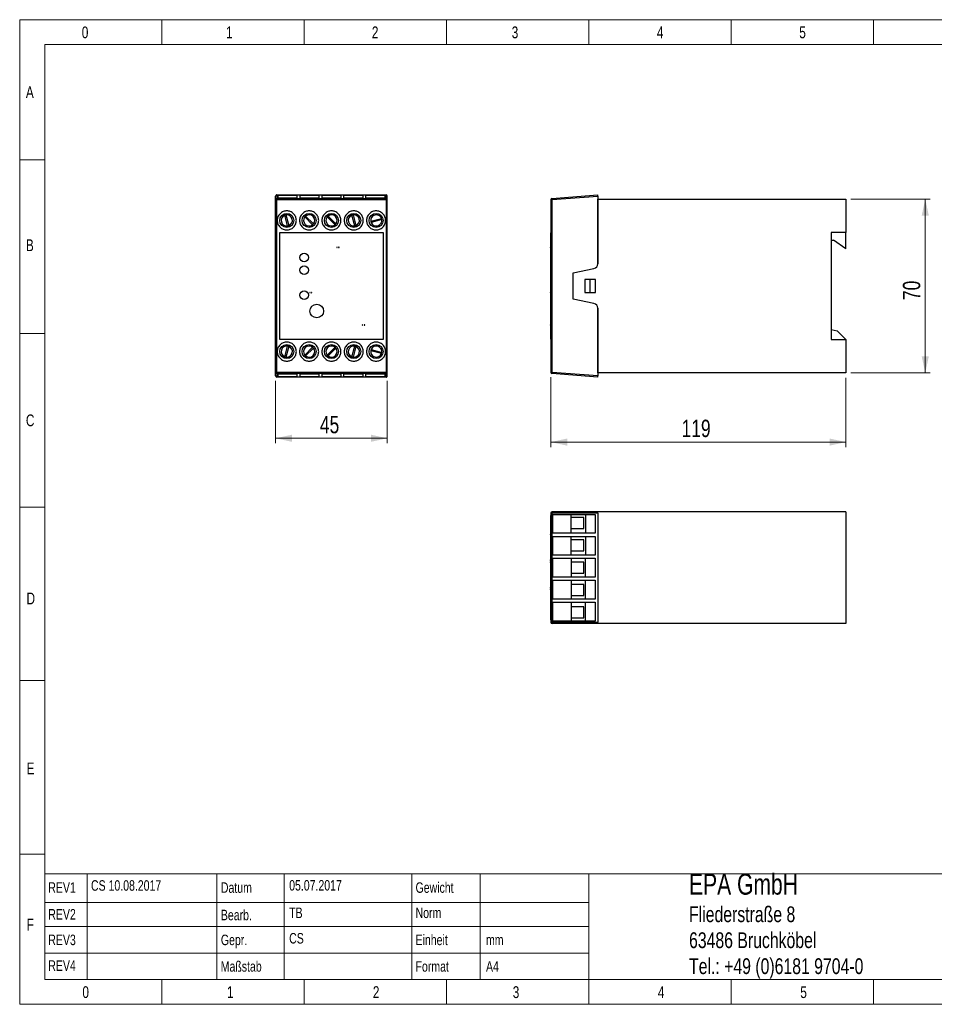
# Model space of a CAD drawing. Header units: millimetres. Extents: x 5 to 292, y 5 to 204.
# Tile 1 of 2: x 5 to 190, y 5 to 204. Entities that reach past the tile are written whole.
import ezdxf

# ---------------------------------------------------------------- set-up
doc = ezdxf.new("R2010")
doc.units = ezdxf.units.MM
doc.styles.add('SLDTEXTSTYLE0', font='TXT', dxfattribs={"width": 0.75})
doc.dimstyles.new('SLDDIMSTYLE0', dxfattribs={"dimtxt": 3.5, "dimasz": 3.302, "dimexe": 0, "dimexo": 0.0625, "dimgap": 0.875, "dimtad": 1, "dimlfac": 2, "dimrnd": 1e-09, "dimzin": 12, "dimdsep": 46, "dimtxsty": 'SLDTEXTSTYLE0', "dimsah": 1, "dimcen": 0.09, "dimadec": 0, "dimazin": 3, "dimtfac": 1, "dimtofl": 0, "dimtmove": 0, "dimatfit": 3, "dimfxl": 1, "dimfrac": 2, "dimtolj": 1, "dimtzin": 12, "dimarcsym": 0})

# ---------------------------------------------------------------- blocks, each defined once
blk = doc.blocks.new('SW_NOTE_0')
at = {"color": 0, "linetype": 'Continuous', "lineweight": 0, "attachment_point": 1, "style": 'SLDTEXTSTYLE0'}
for s, insert, char_height in [('EPA GmbH', (0, 5.46), 4.233), ('Fliederstraße 8', (0, -1.14), 3.175), ('63486 Bruchköbel', (0, -6.37), 3.175), ('Tel.: +49 (0)6181 9704-0', (0, -11.61), 3.175)]:
    blk.add_mtext(s, dxfattribs=dict(at, insert=insert, char_height=char_height))
blk = doc.blocks.new('_D')
at = {"color": 7, "linetype": 'Continuous', "lineweight": 18}
for p, q in [((112.49, 131.75), (112.49, 117.69)), ((171.99, 131.67), (171.99, 117.69)), ((112.49, 118.69), (171.99, 118.69))]:
    blk.add_line(p, q, dxfattribs=at)
for points in [[(112.49, 118.69), (115.8, 117.97), (115.8, 119.41)], [(171.99, 118.69), (168.69, 119.41), (168.69, 117.97)]]:
    blk.add_solid(points, dxfattribs=at)
at = {"color": 7, "linetype": 'Continuous', "lineweight": 18, "insert": (138.86, 123.2), "char_height": 3.5, "attachment_point": 1, "style": 'SLDTEXTSTYLE0'}
blk.add_mtext('119', dxfattribs=at)
blk = doc.blocks.new('_D_1')
at = {"color": 7, "linetype": 'Continuous', "lineweight": 18}
for p, q in [((172.99, 167.67), (188.99, 167.67)), ((187.99, 167.67), (187.99, 132.67)), ((172.99, 132.67), (188.99, 132.67))]:
    blk.add_line(p, q, dxfattribs=at)
for points in [[(187.99, 167.67), (187.27, 164.37), (188.71, 164.37)], [(187.99, 132.67), (188.71, 135.97), (187.27, 135.97)]]:
    blk.add_solid(points, dxfattribs=at)
at = {"color": 7, "linetype": 'Continuous', "lineweight": 18, "insert": (183.48, 147.33), "char_height": 3.5, "attachment_point": 1, "rotation": 90, "style": 'SLDTEXTSTYLE0'}
blk.add_mtext('70', dxfattribs=at)
blk = doc.blocks.new('_D_3')
at = {"color": 7, "linetype": 'Continuous', "lineweight": 18}
for p, q in [((57.02, 131.04), (57.02, 118.46)), ((79.52, 131.04), (79.52, 118.46)), ((57.02, 119.46), (79.52, 119.46))]:
    blk.add_line(p, q, dxfattribs=at)
for points in [[(57.02, 119.46), (60.32, 118.74), (60.32, 120.18)], [(79.52, 119.46), (76.22, 120.18), (76.22, 118.74)]]:
    blk.add_solid(points, dxfattribs=at)
at = {"color": 7, "linetype": 'Continuous', "lineweight": 18, "insert": (65.94, 123.97), "char_height": 3.5, "attachment_point": 1, "style": 'SLDTEXTSTYLE0'}
blk.add_mtext('45', dxfattribs=at)

msp = doc.modelspace()

# ---------------------------------------------------------------- linework, layer by layer
at = {"color": 8, "linetype": 'Continuous', "lineweight": 18}
for p, q in [((5.4194, 5.3041), (5.4194, 203.8748)), ((5.4194, 203.8748), (292.3637, 203.8748)), ((34.0637, 203.8748), (34.0637, 198.8748)), ((62.7637, 203.8748), (62.7637, 198.8748)), ((91.4637, 203.8748), (91.4637, 198.8748)), ((120.1637, 203.8748), (120.1637, 198.8748)), ((148.8915, 203.8748), (148.8915, 198.8748)), ((177.5637, 203.8748), (177.5637, 198.8748)), ((10.4861, 10.3041), (10.4861, 198.8748)), ((10.4861, 198.8748), (287.2969, 198.8748)), ((5.4194, 175.5943), (10.4861, 175.5943)), ((5.4194, 140.5943), (10.4861, 140.5943)), ((5.4194, 105.5943), (10.4861, 105.5943)), ((5.4194, 70.5943), (10.4861, 70.5943)), ((5.4194, 35.5943), (10.4861, 35.5943)), ((10.4861, 31.6276), (287.2969, 31.6276)), ((19.0234, 31.6276), (19.0234, 10.3041)), ((45.1659, 31.6276), (45.1659, 10.3041)), ((58.7453, 31.6276), (58.7453, 10.3041)), ((84.4797, 31.6276), (84.4797, 10.3041)), ((98.252, 10.3041), (98.252, 31.6276)), ((120.1637, 31.6276), (120.1637, 10.3041)), ((10.4861, 25.8589), (84.4797, 25.8589)), ((84.4797, 25.8589), (120.1637, 25.8589)), ((10.4861, 20.9659), (84.4797, 20.9659)), ((84.4797, 20.9659), (120.1637, 20.9659)), ((10.4861, 15.6168), (84.4797, 15.6168)), ((84.4797, 15.6168), (120.1637, 15.6168)), ((10.4861, 10.3041), (287.2969, 10.3041)), ((34.0637, 10.3041), (34.0637, 5.3041)), ((62.7637, 10.3041), (62.7637, 5.3041)), ((91.4637, 10.3041), (91.4637, 5.3041)), ((120.1637, 10.3041), (120.1637, 5.3041)), ((148.8915, 10.3041), (148.8915, 5.3041)), ((177.5637, 10.3041), (177.5637, 5.3041)), ((5.4194, 5.3041), (292.3637, 5.3041))]:
    msp.add_line(p, q, dxfattribs=at)
at = {"color": 7, "linetype": 'Continuous', "lineweight": 25}
for p, q in [((57.0209, 167.5872), (57.0209, 168.2931)), ((57.271, 167.5872), (57.0209, 167.5872)), ((57.0209, 132.7505), (57.0209, 167.5872)), ((57.271, 168.5438), (57.271, 167.8364)), ((57.271, 168.5438), (79.271, 168.5438)), ((57.271, 167.8364), (57.271, 167.5872)), ((57.271, 167.8364), (79.271, 167.8364)), ((57.271, 167.5872), (79.271, 167.5872)), ((57.271, 132.7505), (57.271, 167.5872)), ((57.521, 168.5025), (61.3209, 168.5025)), ((57.521, 167.8523), (57.521, 168.5025)), ((61.3209, 167.8523), (57.521, 167.8523)), ((61.3209, 168.5025), (61.3209, 167.8523)), ((61.9459, 168.5025), (65.746, 168.5025)), ((61.9459, 167.8523), (61.9459, 168.5025)), ((65.746, 167.8523), (61.9459, 167.8523)), ((65.746, 168.5025), (65.746, 167.8523)), ((66.371, 168.5025), (70.171, 168.5025)), ((66.371, 167.8523), (66.371, 168.5025)), ((70.171, 167.8523), (66.371, 167.8523)), ((70.171, 168.5025), (70.171, 167.8523)), ((70.7959, 168.5025), (74.5959, 168.5025)), ((70.7959, 167.8523), (70.7959, 168.5025)), ((74.5959, 167.8523), (70.7959, 167.8523)), ((74.5959, 168.5025), (74.5959, 167.8523)), ((75.221, 168.5025), (79.021, 168.5025)), ((75.221, 167.8523), (75.221, 168.5025)), ((79.021, 167.8523), (75.221, 167.8523)), ((79.021, 168.5025), (79.021, 167.8523)), ((79.271, 167.8364), (79.271, 168.5438)), ((79.271, 167.5872), (79.271, 167.8364)), ((79.271, 167.5872), (79.271, 132.7505)), ((79.521, 167.5872), (79.271, 167.5872)), ((79.521, 167.5872), (79.521, 168.2931)), ((79.521, 132.7505), (79.521, 167.5872)), ((112.7438, 167.5872), (112.4938, 167.5872)), ((112.4938, 167.5872), (112.4938, 132.7505)), ((112.7248, 167.8364), (121.9938, 168.5438)), ((112.7438, 167.5872), (121.9938, 168.2931)), ((112.7438, 132.7505), (112.7438, 167.5872)), ((121.9938, 168.2931), (121.9938, 168.5438)), ((121.9938, 168.2931), (121.9938, 154.6636)), ((121.9938, 154.6636), (121.9938, 167.6688)), ((121.9938, 167.6688), (171.9938, 167.6688)), ((171.9938, 167.6688), (171.9938, 160.9688)), ((59.4436, 162.2815), (58.865, 164.4414)), ((59.1065, 164.5061), (59.685, 162.3462)), ((64.4733, 162.5149), (62.8922, 164.096)), ((63.069, 164.2728), (64.6501, 162.6917)), ((68.9945, 162.5149), (67.4135, 164.096)), ((67.5901, 164.2728), (69.1713, 162.6917)), ((72.9561, 162.2815), (72.3776, 164.4414)), ((72.6191, 164.5061), (73.1976, 162.3462)), ((76.1894, 163.2298), (78.3516, 163.7996)), ((78.4154, 163.5579), (76.2532, 162.988)), ((57.771, 160.9188), (57.771, 139.4188)), ((78.771, 160.9188), (57.771, 160.9188)), ((78.771, 139.4188), (78.771, 160.9188)), ((112.4764, 139.4188), (112.4764, 160.9188)), ((168.9938, 160.9688), (168.9938, 139.3688)), ((171.9938, 160.9688), (168.9938, 160.9688)), ((171.9938, 157.6688), (171.9938, 160.9688)), ((168.9938, 159.4188), (169.4938, 159.4188)), ((171.9938, 157.6688), (169.4938, 159.4188)), ((69.3289, 157.9738), (69.3289, 157.9002)), ((69.4275, 157.9738), (69.3289, 157.9738)), ((69.3289, 157.9002), (69.4275, 157.9002)), ((69.4275, 157.9002), (69.4275, 157.9738)), ((69.7241, 157.9738), (69.7241, 157.9002)), ((69.8259, 157.9738), (69.7241, 157.9738)), ((69.7241, 157.9002), (69.8259, 157.9002)), ((69.8259, 157.9002), (69.8259, 157.9738)), ((112.4664, 157.9002), (112.4664, 157.9738)), ((112.4764, 156.7938), (112.4714, 156.7938)), ((112.4714, 155.9188), (112.4714, 156.7938)), ((112.4714, 155.0438), (112.4714, 155.9188)), ((112.4714, 155.0438), (112.4764, 155.0438)), ((112.4764, 154.2438), (112.4714, 154.2438)), ((112.4714, 153.3688), (112.4714, 154.2438)), ((112.4714, 152.4938), (112.4714, 153.3688)), ((116.9938, 152.8438), (121.1899, 153.6831)), ((112.4714, 152.4938), (112.4764, 152.4938)), ((116.9938, 147.4938), (116.9938, 152.8438)), ((121.4938, 151.4938), (119.3438, 151.4938)), ((119.3438, 151.4938), (119.3438, 148.8438)), ((120.4188, 148.8438), (120.4188, 151.4938)), ((121.4938, 148.8438), (121.4938, 151.4938)), ((112.4764, 149.1938), (112.4714, 149.1938)), ((112.4714, 148.3188), (112.4714, 149.1938)), ((63.903, 148.889), (63.903, 148.8153)), ((63.992, 148.889), (63.903, 148.889)), ((63.903, 148.8153), (63.992, 148.8153)), ((63.992, 148.8153), (63.992, 148.889)), ((64.26, 148.889), (64.26, 148.8153)), ((64.3492, 148.889), (64.26, 148.889)), ((64.26, 148.8153), (64.3492, 148.8153)), ((64.3492, 148.8153), (64.3492, 148.889)), ((112.4664, 148.8153), (112.4664, 148.889)), ((112.4714, 147.4438), (112.4714, 148.3188)), ((112.4714, 147.4438), (112.4764, 147.4438)), ((121.1899, 146.6546), (116.9938, 147.4938)), ((119.3438, 148.8438), (121.4938, 148.8438)), ((112.4764, 146.4938), (112.4714, 146.4938)), ((112.4714, 145.1188), (112.4714, 146.4938)), ((112.4714, 143.7438), (112.4714, 145.1188)), ((121.9938, 132.6688), (121.9938, 145.674)), ((121.9938, 145.674), (121.9938, 132.0446)), ((112.4714, 143.7438), (112.4764, 143.7438)), ((74.484, 142.3327), (74.484, 142.259)), ((74.5439, 142.3327), (74.484, 142.3327)), ((74.484, 142.259), (74.5439, 142.259)), ((74.8785, 142.3327), (74.8785, 142.259)), ((74.9792, 142.3327), (74.8785, 142.3327)), ((74.8785, 142.259), (74.9792, 142.259)), ((74.9792, 142.259), (74.9792, 142.3327)), ((112.4664, 142.259), (112.4664, 142.3327)), ((112.4829, 142.3327), (112.4664, 142.3327)), ((112.4664, 142.259), (112.4829, 142.259)), ((112.4829, 142.259), (112.4829, 142.3327)), ((168.9938, 141.3688), (170.207, 141.1011)), ((170.207, 141.1011), (171.9938, 139.3688)), ((57.771, 139.4188), (78.771, 139.4188)), ((168.9938, 139.3688), (171.9938, 139.3688)), ((171.9938, 139.3688), (171.9938, 132.6688)), ((58.865, 135.8962), (59.4436, 138.0561)), ((59.685, 137.9914), (59.1065, 135.8315)), ((62.8922, 136.2416), (64.4733, 137.8227)), ((64.6501, 137.646), (63.069, 136.0649)), ((67.4135, 136.2416), (68.9945, 137.8227)), ((69.1713, 137.646), (67.5901, 136.0649)), ((72.3776, 135.8962), (72.9561, 138.0561)), ((73.1976, 137.9914), (72.6191, 135.8315)), ((78.3516, 136.538), (76.1894, 137.1079)), ((76.2532, 137.3497), (78.4154, 136.7797)), ((57.0209, 132.7505), (57.271, 132.7505)), ((57.0209, 132.0446), (57.0209, 132.7505)), ((79.271, 132.7505), (57.271, 132.7505)), ((57.271, 132.7505), (57.271, 132.5012)), ((79.271, 132.5012), (57.271, 132.5012)), ((57.271, 132.5012), (57.271, 131.7938)), ((79.271, 131.7938), (57.271, 131.7938)), ((57.521, 132.4853), (61.3209, 132.4853)), ((57.521, 131.8351), (57.521, 132.4853)), ((61.3209, 131.8351), (57.521, 131.8351)), ((61.3209, 132.4853), (61.3209, 131.8351)), ((61.9459, 132.4853), (65.746, 132.4853)), ((61.9459, 131.8351), (61.9459, 132.4853)), ((65.746, 131.8351), (61.9459, 131.8351)), ((65.746, 132.4853), (65.746, 131.8351)), ((66.371, 132.4853), (70.171, 132.4853)), ((66.371, 131.8351), (66.371, 132.4853)), ((70.171, 131.8351), (66.371, 131.8351)), ((70.171, 132.4853), (70.171, 131.8351)), ((70.7959, 131.8351), (70.7959, 132.4853)), ((70.7959, 132.4853), (74.5959, 132.4853)), ((74.5959, 131.8351), (70.7959, 131.8351)), ((74.5959, 132.4853), (74.5959, 131.8351)), ((75.221, 131.8351), (75.221, 132.4853)), ((75.221, 132.4853), (79.021, 132.4853)), ((79.021, 131.8351), (75.221, 131.8351)), ((79.021, 132.4853), (79.021, 131.8351)), ((79.271, 132.7505), (79.521, 132.7505)), ((79.271, 132.5012), (79.271, 132.7505)), ((79.271, 131.7938), (79.271, 132.5012)), ((79.521, 132.0446), (79.521, 132.7505)), ((112.4938, 132.7505), (112.7438, 132.7505)), ((121.9938, 131.7938), (112.7248, 132.5012)), ((121.9938, 132.0446), (112.7438, 132.7505)), ((171.9938, 132.6688), (121.9938, 132.6688)), ((121.9938, 131.7938), (121.9938, 132.0446)), ((112.4764, 82.8559), (112.4764, 103.856)), ((112.7248, 104.3559), (112.4938, 104.3559)), ((112.4938, 104.3559), (112.4938, 82.356)), ((121.9938, 104.3559), (112.7248, 104.3559)), ((112.7248, 104.3559), (112.7248, 82.356)), ((121.9938, 104.6059), (112.7438, 104.6059)), ((112.9323, 104.1059), (121.4525, 104.1059)), ((112.9323, 100.3059), (112.9323, 104.1059)), ((116.6253, 100.3059), (116.6253, 104.1059)), ((119.1785, 103.5124), (116.6253, 103.5124)), ((119.1785, 101.2623), (119.1785, 103.5124)), ((119.4938, 104.1059), (119.4938, 100.3059)), ((121.4525, 104.1059), (121.4525, 100.3059)), ((171.9938, 104.6059), (121.9938, 104.6059)), ((121.9938, 104.3559), (121.9938, 104.6059)), ((121.9938, 104.3559), (121.9938, 82.356)), ((171.9938, 104.6059), (171.9938, 82.1059)), ((112.4664, 99.9634), (112.4664, 100.0642)), ((112.4664, 99.569), (112.4829, 99.6679)), ((121.4525, 100.3059), (112.9323, 100.3059)), ((112.9323, 99.6809), (121.4525, 99.6809)), ((112.9323, 95.8809), (112.9323, 99.6809)), ((116.6253, 101.2623), (119.1785, 101.2623)), ((116.6253, 95.8809), (116.6253, 99.6809)), ((119.4938, 99.6809), (119.4938, 95.8809)), ((121.4525, 99.6809), (121.4525, 95.8809)), ((119.1785, 98.9976), (116.6253, 98.9976)), ((119.1785, 96.7475), (119.1785, 98.9976)), ((121.4525, 95.8809), (112.9323, 95.8809)), ((116.6253, 96.7475), (119.1785, 96.7475)), ((112.4664, 94.809), (112.4664, 94.9109)), ((112.4664, 94.4139), (112.4664, 94.5125)), ((112.9323, 95.256), (121.4525, 95.256)), ((112.9323, 91.4559), (112.9323, 95.256)), ((116.6253, 95.256), (116.6253, 91.4559)), ((119.1785, 94.5023), (116.6253, 94.5023)), ((119.1785, 92.2524), (119.1785, 94.5023)), ((119.4938, 91.4559), (119.4938, 95.256)), ((121.4525, 95.256), (121.4525, 91.4559)), ((112.4764, 91.7809), (112.4714, 91.7809)), ((112.4714, 89.0309), (112.4714, 91.7809)), ((121.4525, 91.4559), (112.9323, 91.4559)), ((116.6253, 92.2524), (119.1785, 92.2524)), ((112.4664, 89.345), (112.4664, 89.4341)), ((112.9323, 90.8309), (121.4525, 90.8309)), ((112.9323, 87.0309), (112.9323, 90.8309)), ((116.6253, 90.8309), (116.6253, 87.0309)), ((119.1785, 89.9811), (116.6253, 89.9811)), ((119.1785, 87.7311), (119.1785, 89.9811)), ((119.4938, 87.0309), (119.4938, 90.8309)), ((121.4525, 90.8309), (121.4525, 87.0309)), ((112.4664, 88.9879), (112.4664, 89.077)), ((112.4714, 89.0309), (112.4764, 89.0309)), ((112.4764, 88.7309), (112.4714, 88.7309)), ((112.4714, 86.9809), (112.4714, 88.7309)), ((116.6253, 87.7311), (119.1785, 87.7311)), ((112.4714, 86.9809), (112.4764, 86.9809)), ((121.4525, 87.0309), (112.9323, 87.0309)), ((112.9323, 86.4059), (121.4525, 86.4059)), ((112.9323, 82.606), (112.9323, 86.4059)), ((116.6253, 86.4059), (116.6253, 82.606)), ((119.1785, 85.485), (116.6253, 85.485)), ((119.1785, 83.235), (119.1785, 85.485)), ((119.4938, 82.606), (119.4938, 86.4059)), ((121.4525, 86.4059), (121.4525, 82.606)), ((112.4938, 82.356), (112.7248, 82.356)), ((112.7248, 82.356), (121.9938, 82.356)), ((121.9938, 82.1059), (112.7438, 82.1059)), ((121.4525, 82.606), (112.9323, 82.606)), ((116.6253, 83.235), (119.1785, 83.235)), ((121.9938, 82.1059), (121.9938, 82.356)), ((171.9938, 82.1059), (121.9938, 82.1059))]:
    msp.add_line(p, q, dxfattribs=at)
at = {"color": 7, "linetype": 'Continuous', "lineweight": 25, "flags": 128}
for points in [[(112.7248, 167.8364), (112.7251, 167.8317), (112.7262, 167.8175), (112.728, 167.7944), (112.7303, 167.7634), (112.7332, 167.7257), (112.7365, 167.6826), (112.7401, 167.6358), (112.7438, 167.5872)], [(112.7438, 132.7505), (112.7401, 132.7018), (112.7365, 132.6551), (112.7332, 132.612), (112.7303, 132.5742), (112.728, 132.5432), (112.7262, 132.5201), (112.7251, 132.506), (112.7248, 132.5012)]]:
    msp.add_lwpolyline(points, dxfattribs=at)
at = {"color": 7, "linetype": 'Continuous', "lineweight": 25}
for centre, radius in [((59.271, 163.3938), 1.425), ((63.771, 163.3938), 1.425), ((68.271, 163.3938), 1.425), ((72.771, 163.3938), 1.425), ((77.271, 163.3938), 1.425), ((62.771, 155.9188), 0.875), ((62.771, 153.3688), 0.875), ((62.771, 148.3188), 0.875), ((65.321, 145.1188), 1.375), ((59.271, 136.9438), 1.425), ((63.771, 136.9438), 1.425), ((68.271, 136.9438), 1.425), ((72.771, 136.9438), 1.425), ((77.271, 136.9438), 1.425)]:
    msp.add_circle(centre, radius, dxfattribs=at)
for centre, radius, start, end in [((57.2706, 167.5867), 0.2497, 89.91189, 179.896622), ((79.2713, 167.5868), 0.2496, 0.087788, 90.076383), ((112.7438, 167.5872), 0.25, 94.364113, 180), ((59.275, 163.3938), 1.125, 111.374834, 278.616093), ((59.275, 163.3938), 1.125, 98.616093, 111.374834), ((59.275, 163.3938), 1.125, 291.374834, 98.616093), ((63.7711, 163.3938), 1.125, 141.37937, 308.62063), ((63.7711, 163.3938), 1.125, 128.62063, 141.37937), ((63.7711, 163.3938), 1.125, 321.37937, 128.62063), ((68.2924, 163.3938), 1.125, 141.37937, 308.62063), ((68.2924, 163.3938), 1.125, 128.62063, 141.37937), ((68.2924, 163.3938), 1.125, 321.37937, 128.62063), ((72.7876, 163.3938), 1.125, 111.374834, 278.616093), ((72.7876, 163.3938), 1.125, 98.616093, 111.374834), ((72.7876, 163.3938), 1.125, 291.374834, 98.616093), ((77.3024, 163.3938), 1.125, 21.145068, 188.386328), ((77.3024, 163.3938), 1.125, 188.386328, 201.145068), ((77.3024, 163.3938), 1.125, 201.145068, 8.386328), ((77.3024, 163.3938), 1.125, 8.386328, 21.145068), ((59.275, 163.3938), 1.125, 278.616093, 291.374834), ((63.7711, 163.3938), 1.125, 308.62063, 321.37937), ((68.2924, 163.3938), 1.125, 308.62063, 321.37937), ((72.7876, 163.3938), 1.125, 278.616093, 291.374834), ((120.9938, 154.6636), 1, 281.309932, 0), ((120.9938, 145.674), 1, 0, 78.690068), ((59.275, 136.9438), 1.125, 81.383907, 248.625166), ((59.275, 136.9438), 1.125, 261.383907, 68.625166), ((59.275, 136.9438), 1.125, 68.625166, 81.383907), ((63.7711, 136.9438), 1.125, 51.37937, 218.62063), ((63.7711, 136.9438), 1.125, 231.37937, 38.62063), ((63.7711, 136.9438), 1.125, 38.62063, 51.37937), ((68.2924, 136.9438), 1.125, 51.37937, 218.62063), ((68.2924, 136.9438), 1.125, 231.37937, 38.62063), ((68.2924, 136.9438), 1.125, 38.62063, 51.37937), ((72.7876, 136.9438), 1.125, 81.383907, 248.625166), ((72.7876, 136.9438), 1.125, 261.383907, 68.625166), ((72.7876, 136.9438), 1.125, 68.625166, 81.383907), ((77.3024, 136.9438), 1.125, 171.613672, 338.854932), ((77.3024, 136.9438), 1.125, 158.854932, 171.613672), ((77.3024, 136.9438), 1.125, 351.613672, 158.854932), ((59.275, 136.9438), 1.125, 248.625166, 261.383907), ((63.7711, 136.9438), 1.125, 218.62063, 231.37937), ((68.2924, 136.9438), 1.125, 218.62063, 231.37937), ((72.7876, 136.9438), 1.125, 248.625166, 261.383907), ((77.3024, 136.9438), 1.125, 338.854932, 351.613672), ((57.2707, 132.7509), 0.2497, 180.109077, 270.08241), ((79.2713, 132.7509), 0.2497, 269.92932, 359.906509), ((112.7438, 132.7505), 0.25, 180, 265.635887), ((112.7438, 104.3559), 0.25, 90, 180), ((113.5607, 104.4181), 0.8382, 167.050083, 184.250713), ((112.7438, 82.3559), 0.25, 180, 270), ((113.5616, 82.2938), 0.8391, 175.751778, 192.943294)]:
    msp.add_arc(centre, radius, start, end, dxfattribs=at)
for centre, major_axis, start_param, end_param in [((57.271, 168.2931), (0, 0.2507), 0, 1.57079633), ((79.271, 168.2931), (0, -0.2507), 1.57079633, 3.14159265), ((57.271, 132.0445), (0, 0.2507), 1.57079633, 3.14159265), ((79.271, 132.0445), (0, -0.2507), 0, 1.57079633)]:
    msp.add_ellipse(centre, major_axis=major_axis, ratio=0.99710061, start_param=start_param, end_param=end_param, dxfattribs=at)
for points, knots in [([(59.271, 161.4688), (59.15, 161.4688), (58.9081, 161.4911), (58.5499, 161.5959), (58.2079, 161.7728), (57.9001, 162.023), (57.65, 162.3308), (57.4731, 162.6727), (57.3683, 163.0309), (57.3348, 163.3937), (57.3683, 163.7567), (57.4731, 164.1149), (57.65, 164.4569), (57.9001, 164.7647), (58.2079, 165.0148), (58.5498, 165.1917), (58.908, 165.2965), (59.2709, 165.33), (59.6338, 165.2965), (59.992, 165.1917), (60.334, 165.0148), (60.6418, 164.7647), (60.892, 164.4569), (61.0688, 164.115), (61.1737, 163.7568), (61.2071, 163.3939), (61.1737, 163.0309), (61.0689, 162.6727), (60.892, 162.3308), (60.6418, 162.023), (60.334, 161.7728), (59.9921, 161.5959), (59.6339, 161.4911), (59.392, 161.4688), (59.271, 161.4688)], [0, 0, 0, 0, 0.02999721, 0.06000525, 0.09216133, 0.1249998, 0.15783828, 0.18999435, 0.21998609, 0.2499998, 0.27999155, 0.31000525, 0.34216133, 0.3749998, 0.40783828, 0.43999435, 0.46998609, 0.4999998, 0.52999155, 0.56000525, 0.59216133, 0.6249998, 0.65783828, 0.68999435, 0.71998609, 0.7499998, 0.77999155, 0.81000525, 0.84216133, 0.8749998, 0.90783828, 0.93999435, 0.96999176, 1, 1, 1, 1]), ([(63.771, 161.4688), (63.65, 161.4688), (63.4081, 161.4911), (63.0499, 161.5959), (62.7079, 161.7728), (62.4001, 162.023), (62.15, 162.3308), (61.9731, 162.6727), (61.8683, 163.0309), (61.8348, 163.3937), (61.8683, 163.7567), (61.9731, 164.1149), (62.15, 164.4569), (62.4001, 164.7647), (62.7079, 165.0148), (63.0498, 165.1917), (63.408, 165.2965), (63.7709, 165.33), (64.1338, 165.2965), (64.492, 165.1917), (64.834, 165.0148), (65.1418, 164.7647), (65.392, 164.4569), (65.5688, 164.115), (65.6737, 163.7568), (65.7071, 163.3939), (65.6737, 163.0309), (65.5689, 162.6727), (65.392, 162.3308), (65.1418, 162.023), (64.834, 161.7728), (64.4921, 161.5959), (64.1339, 161.4911), (63.892, 161.4688), (63.771, 161.4688)], [0, 0, 0, 0, 0.02999721, 0.06000525, 0.09216133, 0.1249998, 0.15783828, 0.18999435, 0.21998609, 0.2499998, 0.27999155, 0.31000525, 0.34216133, 0.3749998, 0.40783828, 0.43999435, 0.46998609, 0.4999998, 0.52999155, 0.56000525, 0.59216133, 0.6249998, 0.65783828, 0.68999435, 0.71998609, 0.7499998, 0.77999155, 0.81000525, 0.84216133, 0.8749998, 0.90783828, 0.93999435, 0.96999176, 1, 1, 1, 1]), ([(68.271, 161.4688), (68.15, 161.4688), (67.9081, 161.4911), (67.5499, 161.5959), (67.2079, 161.7728), (66.9001, 162.023), (66.65, 162.3308), (66.4731, 162.6727), (66.3683, 163.0309), (66.3348, 163.3937), (66.3683, 163.7567), (66.4731, 164.1149), (66.65, 164.4569), (66.9001, 164.7647), (67.2079, 165.0148), (67.5498, 165.1917), (67.908, 165.2965), (68.2709, 165.33), (68.6338, 165.2965), (68.992, 165.1917), (69.334, 165.0148), (69.6418, 164.7647), (69.892, 164.4569), (70.0688, 164.115), (70.1737, 163.7568), (70.2071, 163.3939), (70.1737, 163.0309), (70.0689, 162.6727), (69.892, 162.3308), (69.6418, 162.023), (69.334, 161.7728), (68.9921, 161.5959), (68.6339, 161.4911), (68.392, 161.4688), (68.271, 161.4688)], [0, 0, 0, 0, 0.02999721, 0.06000525, 0.09216133, 0.1249998, 0.15783828, 0.18999435, 0.21998609, 0.2499998, 0.27999155, 0.31000525, 0.34216133, 0.3749998, 0.40783828, 0.43999435, 0.46998609, 0.4999998, 0.52999155, 0.56000525, 0.59216133, 0.6249998, 0.65783828, 0.68999435, 0.71998609, 0.7499998, 0.77999155, 0.81000525, 0.84216133, 0.8749998, 0.90783828, 0.93999435, 0.96999176, 1, 1, 1, 1]), ([(72.771, 161.4688), (72.65, 161.4688), (72.4081, 161.4911), (72.0499, 161.5959), (71.7079, 161.7728), (71.4001, 162.023), (71.15, 162.3308), (70.9731, 162.6727), (70.8683, 163.0309), (70.8348, 163.3937), (70.8683, 163.7567), (70.9731, 164.1149), (71.15, 164.4569), (71.4001, 164.7647), (71.7079, 165.0148), (72.0498, 165.1917), (72.408, 165.2965), (72.7709, 165.33), (73.1338, 165.2965), (73.492, 165.1917), (73.834, 165.0148), (74.1418, 164.7647), (74.392, 164.4569), (74.5688, 164.115), (74.6737, 163.7568), (74.7071, 163.3939), (74.6737, 163.0309), (74.5689, 162.6727), (74.392, 162.3308), (74.1418, 162.023), (73.834, 161.7728), (73.4921, 161.5959), (73.1339, 161.4911), (72.892, 161.4688), (72.771, 161.4688)], [0, 0, 0, 0, 0.029997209, 0.060005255, 0.09216133, 0.124999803, 0.157838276, 0.189994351, 0.219986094, 0.249999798, 0.279991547, 0.310005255, 0.34216133, 0.374999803, 0.407838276, 0.439994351, 0.469986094, 0.499999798, 0.529991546, 0.560005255, 0.59216133, 0.624999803, 0.657838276, 0.689994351, 0.719986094, 0.749999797, 0.779991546, 0.810005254, 0.84216133, 0.874999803, 0.907838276, 0.939994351, 0.969991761, 1, 1, 1, 1]), ([(77.271, 161.4688), (77.15, 161.4688), (76.9081, 161.4911), (76.5499, 161.5959), (76.2079, 161.7728), (75.9001, 162.023), (75.65, 162.3308), (75.4731, 162.6727), (75.3683, 163.0309), (75.3348, 163.3937), (75.3683, 163.7567), (75.4731, 164.1149), (75.65, 164.4569), (75.9001, 164.7647), (76.2079, 165.0148), (76.5498, 165.1917), (76.908, 165.2965), (77.2709, 165.33), (77.6338, 165.2965), (77.992, 165.1917), (78.334, 165.0148), (78.6418, 164.7647), (78.892, 164.4569), (79.0688, 164.115), (79.1737, 163.7568), (79.2071, 163.3939), (79.1737, 163.0309), (79.0689, 162.6727), (78.892, 162.3308), (78.6418, 162.023), (78.334, 161.7728), (77.9921, 161.5959), (77.6339, 161.4911), (77.392, 161.4688), (77.271, 161.4688)], [0, 0, 0, 0, 0.02999721, 0.06000525, 0.09216133, 0.1249998, 0.15783828, 0.18999435, 0.21998609, 0.2499998, 0.27999155, 0.31000525, 0.34216133, 0.3749998, 0.40783828, 0.43999435, 0.46998609, 0.4999998, 0.52999155, 0.56000525, 0.59216133, 0.6249998, 0.65783828, 0.68999435, 0.71998609, 0.7499998, 0.77999155, 0.81000525, 0.84216133, 0.8749998, 0.90783828, 0.93999435, 0.96999176, 1, 1, 1, 1]), ([(59.271, 135.0188), (59.15, 135.0188), (58.9081, 135.0411), (58.5499, 135.1459), (58.2079, 135.3228), (57.9001, 135.573), (57.65, 135.8808), (57.4731, 136.2227), (57.3683, 136.5809), (57.3348, 136.9437), (57.3683, 137.3067), (57.4731, 137.6649), (57.65, 138.0069), (57.9001, 138.3147), (58.2079, 138.5648), (58.5498, 138.7417), (58.908, 138.8465), (59.2709, 138.88), (59.6338, 138.8465), (59.992, 138.7417), (60.334, 138.5648), (60.6418, 138.3147), (60.892, 138.0069), (61.0688, 137.665), (61.1737, 137.3068), (61.2071, 136.9439), (61.1737, 136.5809), (61.0689, 136.2227), (60.892, 135.8808), (60.6418, 135.573), (60.334, 135.3228), (59.9921, 135.1459), (59.6339, 135.0411), (59.392, 135.0188), (59.271, 135.0188)], [0, 0, 0, 0, 0.02999721, 0.06000525, 0.09216133, 0.1249998, 0.15783828, 0.18999435, 0.21998609, 0.2499998, 0.27999155, 0.31000525, 0.34216133, 0.3749998, 0.40783828, 0.43999435, 0.46998609, 0.4999998, 0.52999155, 0.56000525, 0.59216133, 0.6249998, 0.65783828, 0.68999435, 0.71998609, 0.7499998, 0.77999155, 0.81000525, 0.84216133, 0.8749998, 0.90783828, 0.93999435, 0.96999176, 1, 1, 1, 1]), ([(63.771, 135.0188), (63.65, 135.0188), (63.4081, 135.0411), (63.0499, 135.1459), (62.7079, 135.3228), (62.4001, 135.573), (62.15, 135.8808), (61.9731, 136.2227), (61.8683, 136.5809), (61.8348, 136.9437), (61.8683, 137.3067), (61.9731, 137.6649), (62.15, 138.0069), (62.4001, 138.3147), (62.7079, 138.5648), (63.0498, 138.7417), (63.408, 138.8465), (63.7709, 138.88), (64.1338, 138.8465), (64.492, 138.7417), (64.834, 138.5648), (65.1418, 138.3147), (65.392, 138.0069), (65.5688, 137.665), (65.6737, 137.3068), (65.7071, 136.9439), (65.6737, 136.5809), (65.5689, 136.2227), (65.392, 135.8808), (65.1418, 135.573), (64.834, 135.3228), (64.4921, 135.1459), (64.1339, 135.0411), (63.892, 135.0188), (63.771, 135.0188)], [0, 0, 0, 0, 0.029997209, 0.060005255, 0.09216133, 0.124999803, 0.157838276, 0.189994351, 0.219986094, 0.249999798, 0.279991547, 0.310005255, 0.34216133, 0.374999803, 0.407838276, 0.439994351, 0.469986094, 0.499999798, 0.529991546, 0.560005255, 0.59216133, 0.624999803, 0.657838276, 0.689994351, 0.719986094, 0.749999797, 0.779991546, 0.810005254, 0.84216133, 0.874999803, 0.907838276, 0.939994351, 0.969991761, 1, 1, 1, 1]), ([(68.271, 135.0188), (68.15, 135.0188), (67.9081, 135.0411), (67.5499, 135.1459), (67.2079, 135.3228), (66.9001, 135.573), (66.65, 135.8808), (66.4731, 136.2227), (66.3683, 136.5809), (66.3348, 136.9437), (66.3683, 137.3067), (66.4731, 137.6649), (66.65, 138.0069), (66.9001, 138.3147), (67.2079, 138.5648), (67.5498, 138.7417), (67.908, 138.8465), (68.2709, 138.88), (68.6338, 138.8465), (68.992, 138.7417), (69.334, 138.5648), (69.6418, 138.3147), (69.892, 138.0069), (70.0688, 137.665), (70.1737, 137.3068), (70.2071, 136.9439), (70.1737, 136.5809), (70.0689, 136.2227), (69.892, 135.8808), (69.6418, 135.573), (69.334, 135.3228), (68.9921, 135.1459), (68.6339, 135.0411), (68.392, 135.0188), (68.271, 135.0188)], [0, 0, 0, 0, 0.029997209, 0.060005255, 0.09216133, 0.124999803, 0.157838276, 0.189994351, 0.219986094, 0.249999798, 0.279991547, 0.310005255, 0.34216133, 0.374999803, 0.407838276, 0.439994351, 0.469986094, 0.499999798, 0.529991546, 0.560005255, 0.59216133, 0.624999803, 0.657838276, 0.689994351, 0.719986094, 0.749999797, 0.779991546, 0.810005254, 0.84216133, 0.874999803, 0.907838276, 0.939994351, 0.969991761, 1, 1, 1, 1]), ([(72.771, 135.0188), (72.65, 135.0188), (72.4081, 135.0411), (72.0499, 135.1459), (71.7079, 135.3228), (71.4001, 135.573), (71.15, 135.8808), (70.9731, 136.2227), (70.8683, 136.5809), (70.8348, 136.9437), (70.8683, 137.3067), (70.9731, 137.6649), (71.15, 138.0069), (71.4001, 138.3147), (71.7079, 138.5648), (72.0498, 138.7417), (72.408, 138.8465), (72.7709, 138.88), (73.1338, 138.8465), (73.492, 138.7417), (73.834, 138.5648), (74.1418, 138.3147), (74.392, 138.0069), (74.5688, 137.665), (74.6737, 137.3068), (74.7071, 136.9439), (74.6737, 136.5809), (74.5689, 136.2227), (74.392, 135.8808), (74.1418, 135.573), (73.834, 135.3228), (73.4921, 135.1459), (73.1339, 135.0411), (72.892, 135.0188), (72.771, 135.0188)], [0, 0, 0, 0, 0.02999721, 0.06000525, 0.09216133, 0.1249998, 0.15783828, 0.18999435, 0.21998609, 0.2499998, 0.27999155, 0.31000525, 0.34216133, 0.3749998, 0.40783828, 0.43999435, 0.46998609, 0.4999998, 0.52999155, 0.56000525, 0.59216133, 0.6249998, 0.65783828, 0.68999435, 0.71998609, 0.7499998, 0.77999155, 0.81000525, 0.84216133, 0.8749998, 0.90783828, 0.93999435, 0.96999176, 1, 1, 1, 1]), ([(77.271, 135.0188), (77.15, 135.0188), (76.9081, 135.0411), (76.5499, 135.1459), (76.2079, 135.3228), (75.9001, 135.573), (75.65, 135.8808), (75.4731, 136.2227), (75.3683, 136.5809), (75.3348, 136.9437), (75.3683, 137.3067), (75.4731, 137.6649), (75.65, 138.0069), (75.9001, 138.3147), (76.2079, 138.5648), (76.5498, 138.7417), (76.908, 138.8465), (77.2709, 138.88), (77.6338, 138.8465), (77.992, 138.7417), (78.334, 138.5648), (78.6418, 138.3147), (78.892, 138.0069), (79.0688, 137.665), (79.1737, 137.3068), (79.2071, 136.9439), (79.1737, 136.5809), (79.0689, 136.2227), (78.892, 135.8808), (78.6418, 135.573), (78.334, 135.3228), (77.9921, 135.1459), (77.6339, 135.0411), (77.392, 135.0188), (77.271, 135.0188)], [0, 0, 0, 0, 0.02999721, 0.06000525, 0.09216133, 0.1249998, 0.15783828, 0.18999435, 0.21998609, 0.2499998, 0.27999155, 0.31000525, 0.34216133, 0.3749998, 0.40783828, 0.43999435, 0.46998609, 0.4999998, 0.52999155, 0.56000525, 0.59216133, 0.6249998, 0.65783828, 0.68999435, 0.71998609, 0.7499998, 0.77999155, 0.81000525, 0.84216133, 0.8749998, 0.90783828, 0.93999435, 0.96999176, 1, 1, 1, 1])]:
    msp.add_open_spline(points, degree=3, knots=knots, dxfattribs=at)

# ---------------------------------------------------------------- block references
at = {"color": 7, "linetype": 'Continuous', "lineweight": 0}
msp.add_blockref('SW_NOTE_0', (140.3689, 26.1909), dxfattribs=at)

# ---------------------------------------------------------------- texts
at = {"color": 8, "linetype": 'Continuous', "lineweight": 0, "char_height": 2.3813, "attachment_point": 1, "style": 'SLDTEXTSTYLE0'}
for s, insert in [('0', (17.9331, 202.5124)), ('2', (76.4063, 202.5124)), ('3', (104.6126, 202.5124)), ('1', (47.0099, 202.5124)), ('4', (133.8741, 202.5124)), ('5', (162.581, 202.5124)), ('A', (6.6655, 190.4563)), ('B', (6.6655, 159.5766)), ('C', (6.6655, 124.2638)), ('D', (6.7929, 88.3423)), ('E', (6.8003, 54.0662)), ('F', (6.8343, 22.5508)), ('0', (18.0595, 8.9481)), ('1', (47.2179, 8.9481)), ('2', (76.6143, 8.9481)), ('3', (104.8206, 8.9481)), ('4', (134.0821, 8.9481)), ('5', (162.789, 8.9481))]:
    msp.add_mtext(s, dxfattribs=dict(at, insert=insert))
at = {"color": 7, "linetype": 'Continuous', "lineweight": 0, "attachment_point": 1, "style": 'SLDTEXTSTYLE0'}
for s, insert, char_height in [('REV1', (11.1858, 29.9045), 2.11667), ('CS 10.08.2017', (19.7917, 30.3277), 2.116667), ('Datum', (45.9789, 29.9045), 2.11667), ('05.07.2017', (59.7449, 30.3593), 2.11667), ('Gewicht', (85.228, 29.9045), 2.11667), ('REV2', (11.1858, 24.5176), 2.11667), ('Bearb.', (45.9789, 24.3718), 2.11667), ('TB', (59.7449, 24.8175), 2.11667), ('Norm', (85.228, 24.8175), 2.11667), ('REV3', (11.1858, 19.3544), 2.11667), ('Gepr.', (45.9789, 19.3544), 2.11667), ('CS', (59.7449, 19.678), 2.11667), ('Einheit', (85.228, 19.3544), 2.11667), ('mm', (99.4316, 19.3544), 2.11667), ('REV4', (11.1858, 14.1687), 2.11667), ('Maßstab', (45.9485, 14.0009), 2.11667), ('Format', (85.228, 14.0009), 2.11667), ('A4', (99.4316, 14.0009), 2.11667)]:
    msp.add_mtext(s, dxfattribs=dict(at, insert=insert, char_height=char_height))

# ---------------------------------------------------------------- dimensions: what is measured, and where the dimension line sits
at = {"color": 7, "linetype": 'Continuous', "lineweight": 18}
dim = msp.add_linear_dim(base=(187.9938, 132.6688), p1=(171.9938, 167.6688), p2=(171.9938, 132.6688), angle=90, dimstyle='SLDDIMSTYLE0', dxfattribs=at)
dim.commit()
dim.dimension.update_dxf_attribs({"geometry": '_D_1', "text_midpoint": (187.9938, 149.9129), "dimtype": 160})
for base, p1, p2, picture, middle in [((79.521, 119.4591), (57.021, 132.0445), (79.521, 132.0445), '_D_3', (68.5269, 119.4591)), ((171.9938, 118.6914), (112.4938, 132.7505), (171.9938, 132.6688), '_D', (142.7419, 118.6914))]:
    dim = msp.add_linear_dim(base=base, p1=p1, p2=p2, dimstyle='SLDDIMSTYLE0', dxfattribs=at)
    dim.commit()
    dim.dimension.update_dxf_attribs({"geometry": picture, "text_midpoint": middle, "dimtype": 160})

doc.saveas('drawing.dxf')
